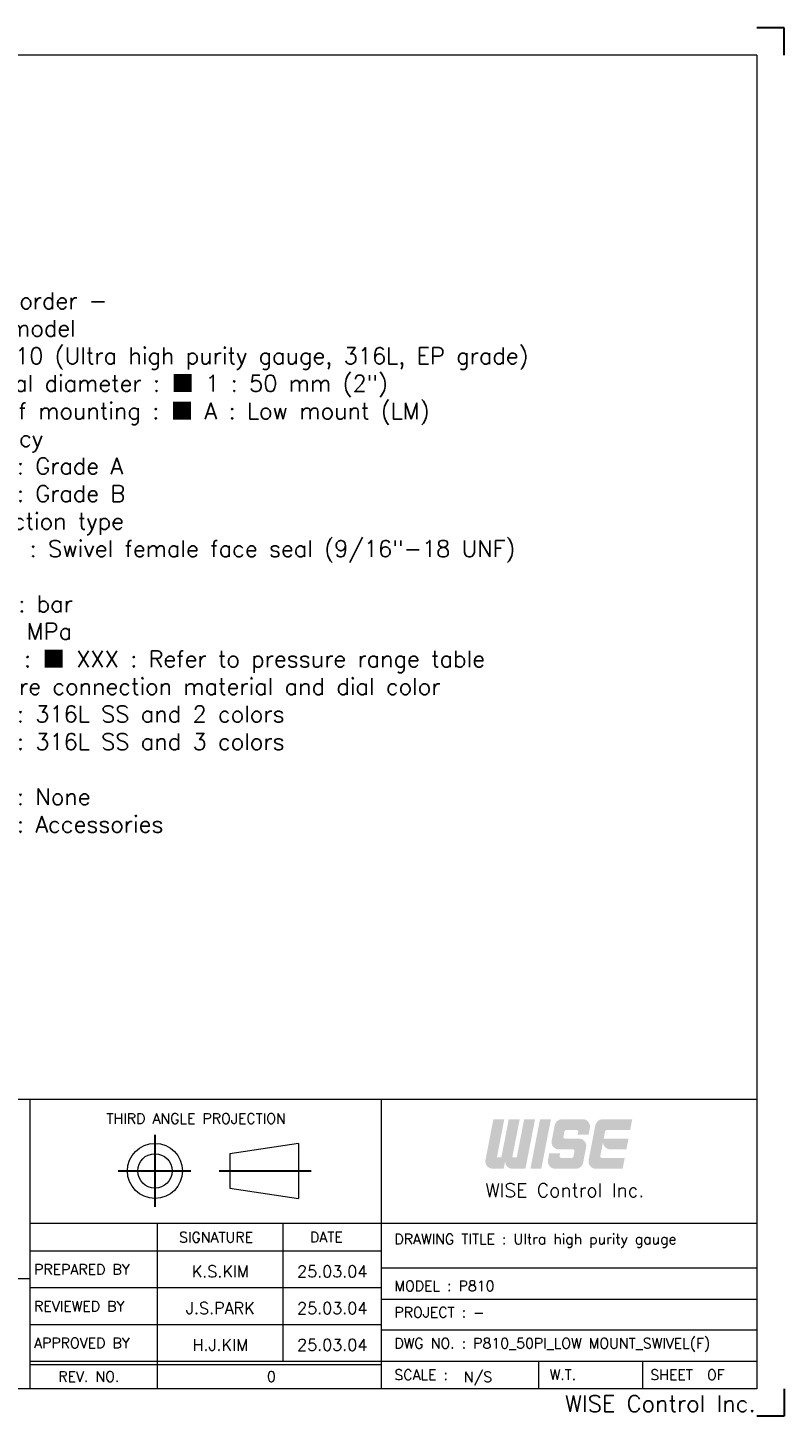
# Model space of a CAD drawing. Extents: x 14 to 311, y -13 to 197.
# Tile 3 of 3: x 196 to 311, y -13 to 197. Entities that reach past the tile are written whole.
import ezdxf
from ezdxf.enums import TextEntityAlignment as Align

# ---------------------------------------------------------------- set-up
doc = ezdxf.new("R2010")
doc.units = 0
doc.header["$LTSCALE"] = 17
doc.header["$MEASUREMENT"] = 0
doc.linetypes.add('CENTER', pattern=[2, 1.25, -0.25, 0.25, -0.25])
doc.linetypes.add('DASHEDX2', pattern=[1.5, 1, -0.5])
doc.layers.get('0').update_dxf_attribs({"linetype": 'DASHEDX2', "lineweight": 18})
doc.layers.add('4', color=4, linetype='CONTINUOUS', lineweight=30)
doc.styles.add('ROMANC', font='romans.shx', dxfattribs={"bigfont": 'whgtxt.shx'})
doc.styles.add('ROMANS', font='ROMANS.shx', dxfattribs={"bigfont": 'whgtxt.shx'})

msp = doc.modelspace()

# ---------------------------------------------------------------- hatches: boundary and pattern name
at = {"layer": '4', "linetype": 'CENTER'}
for points in [[(268.376, 25.983, 0.4142136), (269.502, 24.858), (271.459, 24.858), (272.917, 32.361), (271.267, 32.361), (270.144, 26.584), (269.468, 26.584), (270.591, 32.361), (268.941, 32.361), (267.818, 26.584), (267.142, 26.584), (268.265, 32.361), (266.615, 32.361), (265.417, 26.198, 0.4716306), (266.522, 24.858), (268.157, 24.858)], [(275.318, 32.361), (273.668, 32.361), (272.209, 24.858), (273.86, 24.858)], [(280.189, 25.769), (280.642, 28.095, 0.4716306), (279.537, 29.435), (277.424, 29.435, -0.4716306), (277.203, 29.703), (277.363, 30.528, -0.3590367), (277.584, 30.71), (279.226, 30.71, -0.4716306), (279.447, 30.442), (279.368, 30.035), (281.019, 30.035), (281.21, 31.021, 0.4716306), (280.106, 32.361), (276.996, 32.361, 0.3590367), (275.892, 31.45), (275.44, 29.124, 0.4716306), (276.544, 27.784), (278.658, 27.784, -0.4716306), (278.878, 27.516), (278.718, 26.691, -0.3590367), (278.497, 26.509), (276.855, 26.509, -0.4716306), (276.634, 26.777), (276.713, 27.184), (275.062, 27.184), (274.871, 26.198, 0.4716306), (275.975, 24.858), (279.085, 24.858, 0.3590367)], [(286.486, 26.509), (283.007, 26.509, -0.4716306), (282.786, 26.777), (282.982, 27.784), (283.201, 28.91, 0.4142136), (284.327, 27.784), (286.734, 27.784), (287.055, 29.435), (283.303, 29.435), (283.516, 30.528, -0.3590367), (283.737, 30.71), (287.303, 30.71), (287.624, 32.361), (283.149, 32.361, 0.3590367), (282.044, 31.45), (281.023, 26.198, 0.4716306), (282.128, 24.858), (286.165, 24.858)]]:
    msp.add_hatch(color=1, dxfattribs=at).paths.add_polyline_path(points)

# ---------------------------------------------------------------- linework, layer by layer
at = {"color": 4, "linetype": 'Continuous'}
for p, q in [((306.45, 193.266), (17.787, 193.266)), ((306.45, 193.266), (306.45, -8.397)), ((150.134, 35.371), (196.508, 35.371)), ((196.508, 35.371), (306.45, 35.371)), ((237.141, 28.709), (226.72, 27.146)), ((237.141, 28.709), (237.141, 20.372)), ((226.72, 27.146), (226.72, 21.935)), ((226.72, 21.935), (237.141, 20.372)), ((306.45, -8.397), (17.787, -8.397))]:
    msp.add_line(p, q, dxfattribs=at)
at = {"color": 3, "linetype": 'Continuous'}
for p, q in [((196.508, -8.397), (196.508, 35.371)), ((249.655, 35.371), (249.655, -8.397)), ((196.508, 16.613), (306.45, 16.613)), ((215.787, -8.397), (215.787, 16.613)), ((234.805, -4.229), (234.805, 16.613)), ((196.508, 12.445), (249.655, 12.445)), ((150.134, 8.276), (196.508, 8.276)), ((196.508, 6.887), (249.655, 6.887)), ((196.508, 1.329), (249.655, 1.329)), ((196.508, -4.75), (249.655, -4.75)), ((273.428, -4.229), (273.428, -8.397)), ((289.165, -4.229), (289.165, -8.397))]:
    msp.add_line(p, q, dxfattribs=at)
at = {"color": 7, "linetype": 'Continuous'}
for p, q in [((306.45, 9.84), (249.655, 9.84)), ((249.655, 5.15), (306.45, 5.15)), ((306.45, 0.461), (249.655, 0.461)), ((196.508, -4.229), (306.45, -4.229))]:
    msp.add_line(p, q, dxfattribs=at)
at = {"color": 4, "linetype": 'Continuous'}
for radius in [4.168, 2.605]:
    msp.add_circle((215.403, 24.541), radius, dxfattribs=at)
at = {"layer": '4', "color": 1}
for p, q in [((310.619, 197.434), (306.45, 197.434)), ((310.619, 193.266), (310.619, 197.434)), ((310.619, -8.397), (310.619, -12.566)), ((310.619, -12.566), (306.45, -12.566))]:
    msp.add_line(p, q, dxfattribs=at)
at = {"layer": '4', "color": 1, "linetype": 'CENTER'}
for p, q in [((215.403, 29.993), (215.403, 19.081)), ((209.862, 24.541), (220.857, 24.541)), ((225.139, 24.541), (239.061, 24.541))]:
    msp.add_line(p, q, dxfattribs=at)

# ---------------------------------------------------------------- texts
at = {"color": 3, "linetype": 'Continuous'}
for s, height, style, p in [('THIRD ANGLE PROJECTION', 1.56316, 'ROMANS', (208.061, 31.68)), ('SIGNATURE', 1.5632, 'ROMANS', (219.052, 13.733)), ('DATE', 1.5632, 'ROMANS', (238.867, 13.736)), ('DRAWING TITLE : Ultra high purity gauge', 1.56316, 'ROMANS', (251.635, 13.446)), ('PREPARED BY', 1.56316, 'ROMANS', (197.12, 8.848)), ('MODEL : P810', 1.56316, 'ROMANS', (251.635, 6.367)), ('REVIEWED BY', 1.56316, 'ROMANS', (197.12, 3.29)), ('PROJECT : -', 1.56316, 'ROMANS', (251.635, 2.37)), ('APPROVED BY', 1.56316, 'ROMANS', (197.12, -2.268)), ('DWG NO. : P810_50PI_LOW MOUNT_SWIVEL(F)', 1.56316, 'ROMANS', (251.635, -2.319)), ('REV. NO.', 1.5632, 'ROMANS', (200.776, -7.348)), ('0', 1.563, 'ROMANC', (232.357, -7.348)), ('SCALE :         ', 1.56316, 'ROMANS', (251.635, -7.08)), ('N/S', 1.5632, 'ROMANS', (262.137, -7.398)), ('W.T. ', 1.5632, 'ROMANS', (275.12, -7.08)), ('SHEET  OF', 1.5632, 'ROMANS', (290.359, -7.08))]:
    msp.add_text(s, height=height, dxfattribs=dict(at, style=style)).set_placement(p)
at = {"color": 3, "style": 'ROMANS'}
msp.add_text('WISE Control Inc.', height=2.08421, dxfattribs=at).set_placement((277.419, 21.615), align=Align.MIDDLE_CENTER)
at = {"color": 3, "linetype": 'Continuous', "style": 'ROMANS'}
for s, p in [('K.S.KIM', (225.296, 8.45)), ('25.03.04', (242.23, 8.45)), ('J.S.PARK', (225.296, 2.892)), ('25.03.04', (242.23, 2.892)), ('H.J.KIM', (225.296, -2.666)), ('25.03.04', (242.23, -2.666))]:
    msp.add_text(s, height=1.7716, dxfattribs=at).set_placement(p, align=Align.CENTER)
msp.add_text('WISE Control Inc.', height=2.50105, dxfattribs=at).set_placement((306.286, -11.907), align=Align.RIGHT)
at = {"color": 4, "insert": (178.676, 157.399), "char_height": 2.5, "attachment_point": 1, "style": 'ROMANS'}
msp.add_mtext_dynamic_auto_height_columns('\\pi2.5;{\\C3;- Main order -\\P\\pi0;1. Base model \\P    \\fGulim|b0|i0|c129|p50;■ \\Fromans,whgtxt|c129;P810 (Ultra high purity gauge, 316L, EP grade)\\P2. Nominal diameter : \\fGulim|b0|i0|c129|p50;■\\Fromans,whgtxt|c129; 1 : 50 mm (2") \\P3. Type of mounting : \\fGulim|b0|i0|c129|p50;■\\Fromans,whgtxt|c129; A : Low mount (LM)\\P4. Accuracy\\P    \\fGulim|b0|i0|c129|p50;□\\Fromans,whgtxt|c129; 3 : Grade A\\P    \\fGulim|b0|i0|c129|p50;□\\Fromans,whgtxt|c129; 4 : Grade B \\P5. Connection type \\P    \\fGulim|b0|i0|c129|p50;■\\Fromans,whgtxt|c129; SF : Swivel female face seal (9/16"-18 UNF)\\P6. Unit\\P    \\fGulim|b0|i0|c129|p50;□\\Fromans,whgtxt|c129; H : bar\\P    \\fGulim|b0|i0|c129|p50;□\\Fromans,whgtxt|c129; I : MPa \\P7. Range : \\fGulim|b0|i0|c129|p50;■\\Fromans,whgtxt|c129; XXX : Refer to pressure range table\\P8. Pressure connection material and dial color\\P    \\fGulim|b0|i0|c129|p50;□\\Fromans,whgtxt|c129; 4 : 316L SS and 2 colors\\P    \\fGulim|b0|i0|c129|p50;□\\Fromans,whgtxt|c129; 8 : 316L SS and 3 colors \\P9. Option\\P    \\fGulim|b0|i0|c129|p50;□\\Fromans,whgtxt|c129; 0 : None\\P    \\fGulim|b0|i0|c129|p50;□\\Fromans,whgtxt|c129; 1 : Accessories }', width=154.05447, gutter_width=0, height=87.704, count=1, dxfattribs=at)

doc.saveas('drawing.dxf')
